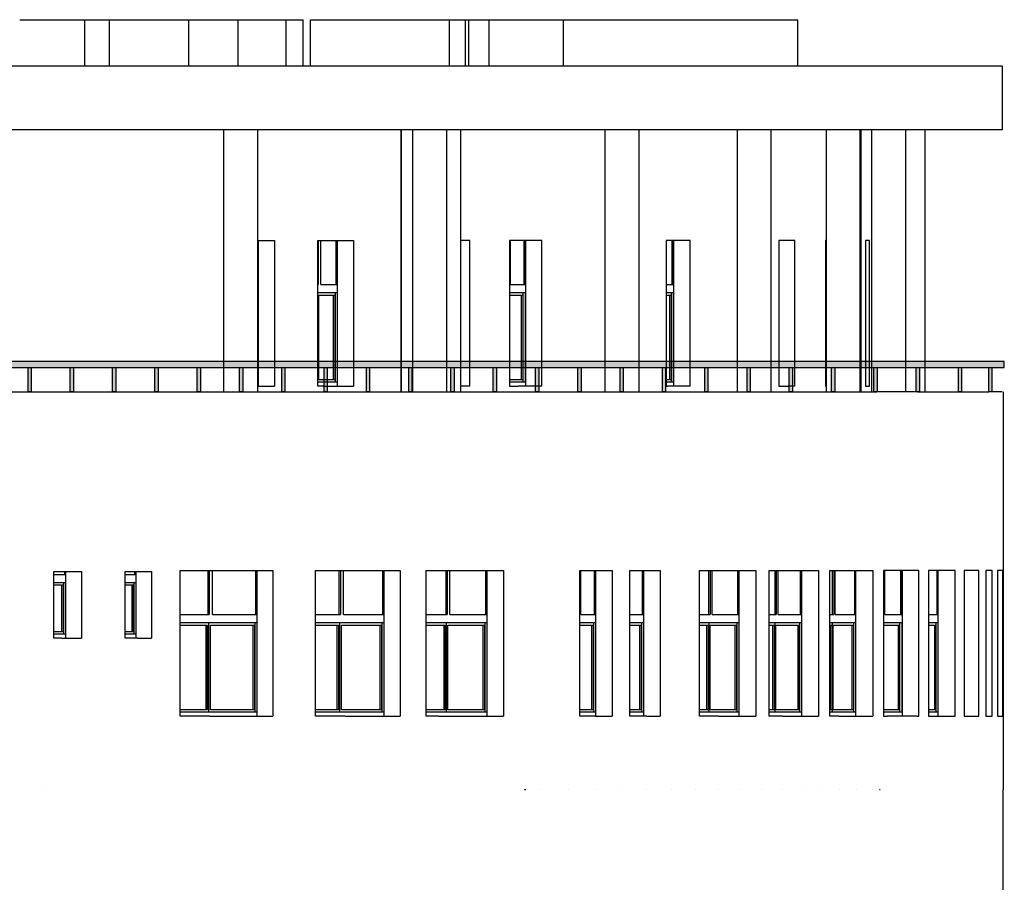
# Model space of a CAD drawing. Header units: millimetres. Extents: x -175445 to -20415, y -559200 to 231527.
# Tile 12 of 256: x -96603 to -84963, y -425527 to -415332. Entities that reach past the tile are written whole.
import ezdxf

# ---------------------------------------------------------------- set-up
doc = ezdxf.new("R2010")
doc.units = ezdxf.units.MM
doc.header["$MEASUREMENT"] = 0
doc.layers.add('Linia', color=7, linetype='Continuous')
doc.layers.add('Wypełnienie', color=7, linetype='Continuous')

msp = doc.modelspace()

# ---------------------------------------------------------------- hatches: boundary and pattern name
at = {"layer": 'Wypełnienie', "linetype": 'Continuous', "lineweight": 0}
h = msp.add_hatch(color=255, dxfattribs=at)
h.paths.add_polyline_path([(-84963.061, -419372.708), (-84963.061, -419441.602), (-105463.346, -419441.602), (-105463.346, -419372.708)])
h.paths.add_polyline_path([(-108182.547, -419372.708), (-108182.547, -419441.602), (-114691.112, -419441.602), (-114691.112, -419372.708)])
h.paths.add_polyline_path([(-107683.425, -419372.708), (-107683.425, -419441.602), (-108182.547, -419441.602), (-108182.547, -419372.708)])
h.paths.add_polyline_path([(-105663.425, -419372.708), (-105663.425, -419441.602), (-105463.346, -419441.602), (-105463.346, -419372.708)])
for points in [[(-96504.777, -419441.602), (-96467.198, -419441.602), (-96467.198, -419732.102), (-96504.777, -419732.102)], [(-96004.777, -419441.602), (-95967.198, -419441.602), (-95967.198, -419732.102), (-96004.777, -419732.102)], [(-95504.777, -419441.602), (-95467.198, -419441.602), (-95467.198, -419732.102), (-95504.777, -419732.102)], [(-95004.777, -419441.602), (-94967.198, -419441.602), (-94967.198, -419732.102), (-95004.777, -419732.102)], [(-94504.777, -419441.602), (-94467.198, -419441.602), (-94467.198, -419732.102), (-94504.777, -419732.102)], [(-94004.777, -419441.602), (-93967.198, -419441.602), (-93967.198, -419732.102), (-94004.777, -419732.102)], [(-93504.777, -419441.602), (-93467.198, -419441.602), (-93467.198, -419732.102), (-93504.777, -419732.102)], [(-93004.777, -419441.602), (-92967.198, -419441.602), (-92967.198, -419732.102), (-93004.777, -419732.102)], [(-92504.777, -419441.602), (-92467.198, -419441.602), (-92467.198, -419732.102), (-92504.777, -419732.102)], [(-92004.777, -419441.602), (-91967.198, -419441.602), (-91967.198, -419732.102), (-92004.777, -419732.102)], [(-91504.777, -419441.602), (-91467.198, -419441.602), (-91467.198, -419732.102), (-91504.777, -419732.102)], [(-91004.777, -419441.602), (-90967.198, -419441.602), (-90967.198, -419732.102), (-91004.777, -419732.102)], [(-90504.777, -419441.602), (-90467.198, -419441.602), (-90467.198, -419732.102), (-90504.777, -419732.102)], [(-90004.777, -419441.602), (-89967.198, -419441.602), (-89967.198, -419732.102), (-90004.777, -419732.102)], [(-89504.777, -419441.602), (-89467.198, -419441.602), (-89467.198, -419732.102), (-89504.777, -419732.102)], [(-89004.777, -419441.602), (-88967.198, -419441.602), (-88967.198, -419732.102), (-89004.777, -419732.102)], [(-88504.777, -419441.602), (-88467.198, -419441.602), (-88467.198, -419732.102), (-88504.777, -419732.102)], [(-88004.777, -419441.602), (-87967.198, -419441.602), (-87967.198, -419732.102), (-88004.777, -419732.102)], [(-87504.777, -419441.602), (-87467.198, -419441.602), (-87467.198, -419732.102), (-87504.777, -419732.102)], [(-87004.777, -419441.602), (-86967.198, -419441.602), (-86967.198, -419732.102), (-87004.777, -419732.102)], [(-86504.777, -419441.602), (-86467.198, -419441.602), (-86467.198, -419732.102), (-86504.777, -419732.102)], [(-86004.777, -419441.602), (-85967.198, -419441.602), (-85967.198, -419732.102), (-86004.777, -419732.102)], [(-85504.777, -419441.602), (-85467.198, -419441.602), (-85467.198, -419732.102), (-85504.777, -419732.102)], [(-85147.072, -419441.602), (-85109.493, -419441.602), (-85109.493, -419732.102), (-85147.072, -419732.102)]]:
    msp.add_hatch(color=255, dxfattribs=at).paths.add_polyline_path(points)

# ---------------------------------------------------------------- linework, layer by layer
at = {"layer": 'Linia'}
for p, q in [((-96603.346, -415332.102), (-95833.704, -415332.102)), ((-95833.704, -415332.102), (-95543.346, -415332.102)), ((-95833.704, -415882.102), (-95833.704, -415332.102)), ((-95543.346, -415882.102), (-95543.346, -415332.102)), ((-95543.346, -415332.102), (-94603.346, -415332.102)), ((-94603.346, -415332.102), (-94020.833, -415332.102)), ((-94603.346, -415882.102), (-94603.346, -415332.102)), ((-94020.833, -415882.102), (-94020.833, -415332.102)), ((-94020.833, -415332.102), (-93453.346, -415332.102)), ((-93453.346, -415332.102), (-93251.302, -415332.102)), ((-93453.346, -415882.102), (-93453.346, -415332.102)), ((-93251.302, -415882.102), (-93251.302, -415332.102)), ((-93163.84, -415882.102), (-93163.84, -415332.102)), ((-93163.84, -415332.102), (-91523.84, -415332.102)), ((-91523.84, -415882.102), (-91523.84, -415332.102)), ((-91523.84, -415332.102), (-91333.84, -415332.102)), ((-91333.84, -415882.102), (-91333.84, -415332.102)), ((-91333.84, -415332.102), (-91293.346, -415332.102)), ((-91293.346, -415332.102), (-91053.346, -415332.102)), ((-91293.346, -415882.102), (-91293.346, -415332.102)), ((-91053.346, -415882.102), (-91053.346, -415332.102)), ((-91053.346, -415332.102), (-90173.346, -415332.102)), ((-90173.346, -415332.102), (-87403.346, -415332.102)), ((-90173.346, -415882.102), (-90173.346, -415332.102)), ((-87403.346, -415882.102), (-87403.346, -415332.102)), ((-96549.286, -415882.102), (-97065.539, -415882.102)), ((-96459.427, -415882.102), (-96549.286, -415882.102)), ((-96351.138, -415882.102), (-96459.427, -415882.102)), ((-96116.652, -415882.102), (-96351.138, -415882.102)), ((-95943.732, -415882.102), (-96116.652, -415882.102)), ((-95717.865, -415882.102), (-95943.732, -415882.102)), ((-95275.273, -415882.102), (-95717.865, -415882.102)), ((-94841.863, -415882.102), (-95275.273, -415882.102)), ((-94417.671, -415882.102), (-94841.863, -415882.102)), ((-94002.731, -415882.102), (-94417.671, -415882.102)), ((-93597.08, -415882.102), (-94002.731, -415882.102)), ((-93200.752, -415882.102), (-93597.08, -415882.102)), ((-92813.779, -415882.102), (-93200.752, -415882.102)), ((-92436.194, -415882.102), (-92813.779, -415882.102)), ((-92068.029, -415882.102), (-92436.194, -415882.102)), ((-91709.316, -415882.102), (-92068.029, -415882.102)), ((-91360.083, -415882.102), (-91709.316, -415882.102)), ((-91020.361, -415882.102), (-91360.083, -415882.102)), ((-90690.178, -415882.102), (-91020.361, -415882.102)), ((-90630.42, -415882.102), (-90690.178, -415882.102)), ((-90460.772, -415882.102), (-90630.42, -415882.102)), ((-90131.06, -415882.102), (-90460.772, -415882.102)), ((-89810.955, -415882.102), (-90131.06, -415882.102)), ((-89500.484, -415882.102), (-89810.955, -415882.102)), ((-89199.67, -415882.102), (-89500.484, -415882.102)), ((-88908.535, -415882.102), (-89199.67, -415882.102)), ((-88627.102, -415882.102), (-88908.535, -415882.102)), ((-88355.392, -415882.102), (-88627.102, -415882.102)), ((-88093.427, -415882.102), (-88355.392, -415882.102)), ((-87841.226, -415882.102), (-88093.427, -415882.102)), ((-87598.808, -415882.102), (-87841.226, -415882.102)), ((-87366.192, -415882.102), (-87598.808, -415882.102)), ((-87143.396, -415882.102), (-87366.192, -415882.102)), ((-86930.437, -415882.102), (-87143.396, -415882.102)), ((-86727.33, -415882.102), (-86930.437, -415882.102)), ((-86534.092, -415882.102), (-86727.33, -415882.102)), ((-86447.144, -415882.102), (-86534.092, -415882.102)), ((-86364.178, -415882.102), (-86447.096, -415882.102)), ((-86208.238, -415882.102), (-86364.178, -415882.102)), ((-86062.208, -415882.102), (-86208.238, -415882.102)), ((-85926.102, -415882.102), (-86062.208, -415882.102)), ((-85799.934, -415882.102), (-85926.102, -415882.102)), ((-85683.715, -415882.102), (-85799.934, -415882.102)), ((-85577.456, -415882.102), (-85683.715, -415882.102)), ((-85481.167, -415882.102), (-85577.456, -415882.102)), ((-85394.857, -415882.102), (-85481.167, -415882.102)), ((-85318.534, -415882.102), (-85394.857, -415882.102)), ((-85252.206, -415882.102), (-85318.534, -415882.102)), ((-85237.412, -415882.102), (-85252.206, -415882.102)), ((-85035.404, -415882.102), (-85237.412, -415882.102)), ((-85019.995, -415882.102), (-85035.404, -415882.102)), ((-84999.19, -415882.102), (-85019.995, -415882.102)), ((-84988.399, -415882.102), (-84999.19, -415882.102)), ((-84986.734, -415882.102), (-84988.399, -415882.102)), ((-84988.399, -415882.102), (-84988.399, -416332.102)), ((-84986.734, -415882.102), (-84986.734, -416332.102)), ((-84988.399, -416332.102), (-84988.399, -416632.102)), ((-84986.734, -416332.102), (-84986.734, -416632.102)), ((-96549.286, -416632.102), (-97065.539, -416632.102)), ((-96459.427, -416632.102), (-96549.286, -416632.102)), ((-96351.138, -416632.102), (-96459.427, -416632.102)), ((-96116.652, -416632.102), (-96351.138, -416632.102)), ((-95943.732, -416632.102), (-96116.652, -416632.102)), ((-95717.865, -416632.102), (-95943.732, -416632.102)), ((-95275.273, -416632.102), (-95717.865, -416632.102)), ((-94841.863, -416632.102), (-95275.273, -416632.102)), ((-94417.671, -416632.102), (-94841.863, -416632.102)), ((-94002.731, -416632.102), (-94417.671, -416632.102)), ((-94189.071, -419732.102), (-94189.071, -416632.102)), ((-93597.08, -416632.102), (-94002.731, -416632.102)), ((-93789.071, -419732.102), (-93789.071, -416632.102)), ((-93200.752, -416632.102), (-93597.08, -416632.102)), ((-92813.779, -416632.102), (-93200.752, -416632.102)), ((-92436.194, -416632.102), (-92813.779, -416632.102)), ((-92068.029, -416632.102), (-92436.194, -416632.102)), ((-92092.281, -416632.102), (-92092.281, -419732.102)), ((-92092.196, -419732.102), (-92092.196, -416632.102)), ((-91709.316, -416632.102), (-92068.029, -416632.102)), ((-91954.583, -419732.102), (-91954.583, -416632.102)), ((-91360.083, -416632.102), (-91709.316, -416632.102)), ((-91554.583, -419732.102), (-91554.583, -416632.102)), ((-91386.768, -419732.102), (-91386.768, -416632.102)), ((-91020.361, -416632.102), (-91360.083, -416632.102)), ((-90690.178, -416632.102), (-91020.361, -416632.102)), ((-90630.42, -416632.102), (-90690.178, -416632.102)), ((-90460.772, -416632.102), (-90630.42, -416632.102)), ((-90131.06, -416632.102), (-90460.772, -416632.102)), ((-89810.955, -416632.102), (-90131.06, -416632.102)), ((-89500.484, -416632.102), (-89810.955, -416632.102)), ((-89681.304, -419732.102), (-89681.304, -416632.102)), ((-89199.67, -416632.102), (-89500.484, -416632.102)), ((-89281.304, -419732.102), (-89281.304, -416632.102)), ((-88908.535, -416632.102), (-89199.67, -416632.102)), ((-88627.102, -416632.102), (-88908.535, -416632.102)), ((-88355.392, -416632.102), (-88627.102, -416632.102)), ((-88093.427, -416632.102), (-88355.392, -416632.102)), ((-88117.531, -419732.102), (-88117.531, -416632.102)), ((-87841.226, -416632.102), (-88093.427, -416632.102)), ((-87598.808, -416632.102), (-87841.226, -416632.102)), ((-87717.531, -419732.102), (-87717.531, -416632.102)), ((-87366.192, -416632.102), (-87598.808, -416632.102)), ((-87143.396, -416632.102), (-87366.192, -416632.102)), ((-86930.437, -416632.102), (-87143.396, -416632.102)), ((-87065.453, -419732.102), (-87065.453, -416632.102)), ((-86727.33, -416632.102), (-86930.437, -416632.102)), ((-86534.092, -416632.102), (-86727.33, -416632.102)), ((-86665.453, -419732.102), (-86665.453, -416632.102)), ((-86655.011, -419732.102), (-86655.011, -416632.102)), ((-86447.144, -416632.102), (-86534.092, -416632.102)), ((-86528.62, -419732.102), (-86528.62, -416632.102)), ((-86364.178, -416632.102), (-86447.096, -416632.102)), ((-86208.238, -416632.102), (-86364.178, -416632.102)), ((-86062.208, -416632.102), (-86208.238, -416632.102)), ((-86128.62, -419732.102), (-86128.62, -416632.102)), ((-85926.102, -416632.102), (-86062.208, -416632.102)), ((-85799.934, -416632.102), (-85926.102, -416632.102)), ((-85898.77, -419732.102), (-85898.77, -416632.102)), ((-85683.715, -416632.102), (-85799.934, -416632.102)), ((-85577.456, -416632.102), (-85683.715, -416632.102)), ((-85481.167, -416632.102), (-85577.456, -416632.102)), ((-85394.857, -416632.102), (-85481.167, -416632.102)), ((-85318.534, -416632.102), (-85394.857, -416632.102)), ((-85252.206, -416632.102), (-85318.534, -416632.102)), ((-85237.412, -416632.102), (-85252.206, -416632.102)), ((-85035.404, -416632.102), (-85237.412, -416632.102)), ((-85019.995, -416632.102), (-85035.404, -416632.102)), ((-84999.19, -416632.102), (-85019.995, -416632.102)), ((-84988.399, -416632.102), (-84999.19, -416632.102)), ((-84986.734, -416632.102), (-84988.399, -416632.102)), ((-93789.071, -417942.102), (-93662.783, -417942.102)), ((-93780.879, -418462.102), (-93780.879, -417942.102)), ((-93780.723, -419662.102), (-93780.723, -417942.102)), ((-93662.783, -417942.102), (-93591.056, -417942.102)), ((-93591.056, -417942.102), (-93591.164, -417942.102)), ((-93591.056, -417942.102), (-93591.056, -419662.102)), ((-93078.724, -419662.102), (-93078.724, -417942.102)), ((-93078.724, -417942.102), (-93017.297, -417942.102)), ((-93073.431, -417942.102), (-93073.431, -418462.102)), ((-93042.82, -418462.102), (-93042.82, -417942.102)), ((-93017.297, -417942.102), (-92708.89, -417942.102)), ((-92861.191, -418462.102), (-92861.191, -417942.102)), ((-92846.911, -418462.102), (-92846.911, -417942.102)), ((-92846.768, -419662.102), (-92846.768, -417942.102)), ((-92708.89, -417942.102), (-92655.126, -417942.102)), ((-92655.126, -417942.102), (-92655.226, -417942.102)), ((-92655.126, -417942.102), (-92655.126, -419662.102)), ((-91300.848, -417942.102), (-91386.768, -417942.102)), ((-91280.896, -417942.102), (-91300.848, -417942.102)), ((-91280.995, -417942.102), (-91280.896, -417942.102)), ((-91280.896, -419662.102), (-91280.896, -417942.102)), ((-90813.96, -417942.102), (-90813.96, -419662.102)), ((-90709.629, -417942.102), (-90813.96, -417942.102)), ((-90802.019, -418462.102), (-90802.019, -417942.102)), ((-90431.275, -417942.102), (-90709.629, -417942.102)), ((-90639.908, -418462.102), (-90639.908, -417942.102)), ((-90625.49, -418462.102), (-90625.49, -417942.102)), ((-90625.366, -417942.102), (-90625.366, -419662.102)), ((-90431.275, -419662.102), (-90431.275, -417942.102)), ((-88961.588, -417942.102), (-88961.588, -419662.102)), ((-88945.865, -417942.102), (-88961.588, -417942.102)), ((-88733.019, -417942.102), (-88945.865, -417942.102)), ((-88887.833, -418462.102), (-88887.833, -417942.102)), ((-88873.157, -418462.102), (-88873.157, -417942.102)), ((-88873.064, -417942.102), (-88873.064, -419662.102)), ((-88676.532, -417942.102), (-88733.019, -417942.102)), ((-88676.532, -419662.102), (-88676.532, -417942.102)), ((-87627.8, -417942.102), (-87627.8, -419662.102)), ((-87519.795, -417942.102), (-87627.8, -417942.102)), ((-87440.111, -417942.102), (-87519.795, -417942.102)), ((-87440.111, -419662.102), (-87440.111, -417942.102)), ((-87076.387, -417942.102), (-87076.387, -419662.102)), ((-87065.453, -417942.102), (-87076.387, -417942.102)), ((-86605.399, -417942.102), (-86605.399, -419662.102)), ((-86557.156, -417942.102), (-86605.399, -417942.102)), ((-86557.156, -419662.102), (-86557.156, -417942.102)), ((-93789.071, -418462.102), (-93780.879, -418462.102)), ((-93078.724, -418462.102), (-93073.431, -418462.102)), ((-93042.82, -418462.102), (-92846.911, -418462.102)), ((-90802.019, -418462.102), (-90625.49, -418462.102)), ((-88961.588, -418462.102), (-88873.157, -418462.102)), ((-93780.879, -418562.102), (-93789.071, -418562.102)), ((-93780.879, -419612.102), (-93780.879, -418562.102)), ((-92846.911, -418562.102), (-93078.724, -418562.102)), ((-92870.711, -419612.102), (-92870.711, -418562.102)), ((-92846.911, -419612.102), (-92846.911, -418562.102)), ((-90625.49, -418562.102), (-90813.96, -418562.102)), ((-90649.52, -419612.102), (-90649.52, -418562.102)), ((-90625.49, -419612.102), (-90625.49, -418562.102)), ((-88873.157, -418562.102), (-88961.588, -418562.102)), ((-88897.618, -419612.102), (-88897.618, -418562.102)), ((-88873.157, -419612.102), (-88873.157, -418562.102)), ((-93066.62, -419587.102), (-93066.62, -418587.102)), ((-93066.62, -418587.102), (-92878.364, -418587.102)), ((-92892.644, -419587.102), (-92892.644, -418587.102)), ((-92878.364, -418587.102), (-92878.364, -419587.102)), ((-90813.96, -418587.102), (-90656.416, -418587.102)), ((-90670.834, -419587.102), (-90670.834, -418587.102)), ((-90656.416, -418587.102), (-90656.416, -419587.102)), ((-88961.588, -418587.102), (-88902.781, -418587.102)), ((-88917.457, -419587.102), (-88917.457, -418587.102)), ((-88902.781, -418587.102), (-88902.781, -419587.102)), ((-93789.071, -419612.102), (-93780.879, -419612.102)), ((-93078.724, -419612.102), (-92846.911, -419612.102)), ((-92878.364, -419587.102), (-93066.62, -419587.102)), ((-90656.416, -419587.102), (-90813.96, -419587.102)), ((-90813.96, -419612.102), (-90625.49, -419612.102)), ((-88902.781, -419587.102), (-88961.588, -419587.102)), ((-88961.588, -419612.102), (-88873.157, -419612.102)), ((-105663.425, -419732.102), (-96114.739, -419732.102)), ((-96114.739, -419732.102), (-95663.45, -419732.102)), ((-95663.45, -419732.102), (-95221.337, -419732.102)), ((-95221.337, -419732.102), (-94788.436, -419732.102)), ((-94788.436, -419732.102), (-94364.784, -419732.102)), ((-94364.784, -419732.102), (-93950.417, -419732.102)), ((-93950.417, -419732.102), (-93545.37, -419732.102)), ((-93789.071, -419662.102), (-93662.783, -419662.102)), ((-93662.783, -419662.102), (-93591.056, -419662.102)), ((-93591.056, -419662.102), (-93591.164, -419662.102)), ((-93545.37, -419732.102), (-93149.677, -419732.102)), ((-93149.677, -419732.102), (-92763.371, -419732.102)), ((-93017.297, -419662.102), (-93078.724, -419662.102)), ((-93017.297, -419662.102), (-92708.89, -419662.102)), ((-92763.371, -419732.102), (-92386.485, -419732.102)), ((-92708.89, -419662.102), (-92655.126, -419662.102)), ((-92655.126, -419662.102), (-92655.226, -419662.102)), ((-92386.485, -419732.102), (-92019.051, -419732.102)), ((-92019.051, -419732.102), (-91661.1, -419732.102)), ((-91661.1, -419732.102), (-91312.662, -419732.102)), ((-91300.848, -419662.102), (-91386.768, -419662.102)), ((-91312.662, -419732.102), (-90973.766, -419732.102)), ((-91280.896, -419662.102), (-91300.848, -419662.102)), ((-91280.995, -419662.102), (-91280.896, -419662.102)), ((-90973.766, -419732.102), (-90644.441, -419732.102)), ((-90813.96, -419662.102), (-90709.629, -419662.102)), ((-90431.275, -419662.102), (-90709.629, -419662.102)), ((-90644.441, -419732.102), (-90630.434, -419732.102)), ((-90630.407, -419732.102), (-90460.523, -419732.102)), ((-90460.523, -419732.102), (-90130.365, -419732.102)), ((-90130.365, -419732.102), (-89809.842, -419732.102)), ((-89809.842, -419732.102), (-89498.979, -419732.102)), ((-89498.979, -419732.102), (-89197.8, -419732.102)), ((-89197.8, -419732.102), (-88906.327, -419732.102)), ((-88961.588, -419662.102), (-88945.865, -419662.102)), ((-88733.019, -419662.102), (-88945.865, -419662.102)), ((-88906.327, -419732.102), (-88624.584, -419732.102)), ((-88676.532, -419662.102), (-88733.019, -419662.102)), ((-88624.584, -419732.102), (-88352.592, -419732.102)), ((-88352.592, -419732.102), (-88090.371, -419732.102)), ((-88090.371, -419732.102), (-87837.941, -419732.102)), ((-87837.941, -419732.102), (-87595.323, -419732.102)), ((-87627.8, -419662.102), (-87519.795, -419662.102)), ((-87595.323, -419732.102), (-87362.534, -419732.102)), ((-87440.111, -419662.102), (-87519.795, -419662.102)), ((-87362.534, -419732.102), (-87139.592, -419732.102)), ((-87139.592, -419732.102), (-86926.515, -419732.102)), ((-87076.387, -419662.102), (-87065.453, -419662.102)), ((-86926.515, -419732.102), (-86723.319, -419732.102)), ((-86723.319, -419732.102), (-86530.019, -419732.102)), ((-86605.399, -419662.102), (-86557.156, -419662.102)), ((-86530.019, -419732.102), (-86469.968, -419732.102)), ((-86386.392, -419732.102), (-86469.968, -419732.102)), ((-86228.853, -419732.102), (-86386.392, -419732.102)), ((-86081.254, -419732.102), (-86228.853, -419732.102)), ((-85990.215, -419732.102), (-86081.254, -419732.102)), ((-85990.215, -419732.102), (-85943.607, -419732.102)), ((-85943.607, -419732.102), (-85815.927, -419732.102)), ((-85815.927, -419732.102), (-85698.226, -419732.102)), ((-85698.226, -419732.102), (-85590.514, -419732.102)), ((-85590.514, -419732.102), (-85492.801, -419732.102)), ((-85492.801, -419732.102), (-85405.098, -419732.102)), ((-85405.098, -419732.102), (-85327.412, -419732.102)), ((-85327.412, -419732.102), (-85259.75, -419732.102)), ((-85259.75, -419732.102), (-85229.043, -419732.102)), ((-85229.043, -419732.102), (-85147.072, -419732.102)), ((-85103.507, -419732.102), (-85147.072, -419732.102)), ((-85076.107, -419732.102), (-85103.507, -419732.102)), ((-85055, -419732.102), (-85076.025, -419732.102)), ((-85022.989, -419732.102), (-85055, -419732.102)), ((-85001.02, -419732.102), (-85022.989, -419732.102)), ((-84989.096, -419732.102), (-85001.02, -419732.102)), ((-84987.217, -419732.102), (-84989.096, -419732.102)), ((-84977.217, -419732.102), (-84977.217, -421842.102)), ((-94706.185, -423562.102), (-94706.185, -421842.102)), ((-94706.185, -421842.102), (-94355.546, -421842.102)), ((-94376.686, -422362.102), (-94376.686, -421842.102)), ((-94362.804, -421842.102), (-94362.804, -422362.102)), ((-94355.546, -421842.102), (-93941.144, -421842.102)), ((-94324.93, -422362.102), (-94324.93, -421842.102)), ((-93941.144, -421842.102), (-93609.273, -421842.102)), ((-93810.476, -422362.102), (-93810.476, -421842.102)), ((-93796.593, -422362.102), (-93796.593, -421842.102)), ((-93796.324, -423562.102), (-93796.324, -421842.102)), ((-93609.273, -421842.102), (-93609.273, -423562.102)), ((-93104.318, -423562.102), (-93104.318, -421842.102)), ((-93104.318, -421842.102), (-92753.999, -421842.102)), ((-92824.848, -422362.102), (-92824.848, -421842.102)), ((-92810.77, -421842.102), (-92810.77, -422362.102)), ((-92776.254, -422362.102), (-92776.254, -421842.102)), ((-92753.999, -421842.102), (-92377.081, -421842.102)), ((-92377.081, -421842.102), (-92105.123, -421842.102)), ((-92308.827, -422362.102), (-92308.827, -421842.102)), ((-92294.749, -422362.102), (-92294.749, -421842.102)), ((-92294.505, -423562.102), (-92294.505, -421842.102)), ((-92105.123, -421842.102), (-92105.123, -423562.102)), ((-91797.537, -423562.102), (-91797.537, -421842.102)), ((-91797.537, -421842.102), (-91651.635, -421842.102)), ((-91651.635, -421842.102), (-91303.168, -421842.102)), ((-91562.039, -422362.102), (-91562.039, -421842.102)), ((-91547.802, -421842.102), (-91547.802, -422362.102)), ((-91516.32, -422362.102), (-91516.32, -421842.102)), ((-91303.168, -421842.102), (-90964.243, -421842.102)), ((-91091.378, -422362.102), (-91091.378, -421842.102)), ((-91077.141, -422362.102), (-91077.141, -421842.102)), ((-91076.918, -423562.102), (-91076.918, -421842.102)), ((-90964.243, -421842.102), (-90885.43, -421842.102)), ((-90885.43, -421842.102), (-90885.532, -421842.102)), ((-90885.43, -421842.102), (-90885.43, -423562.102)), ((-89980.224, -423562.102), (-89980.224, -421842.102)), ((-89980.224, -421842.102), (-89800.227, -421842.102)), ((-89969.201, -422362.102), (-89969.201, -421842.102)), ((-89807.865, -422362.102), (-89807.865, -421842.102)), ((-89800.227, -421842.102), (-89600.387, -421842.102)), ((-89793.442, -422362.102), (-89793.442, -421842.102)), ((-89793.344, -423562.102), (-89793.344, -421842.102)), ((-89600.387, -421842.102), (-89600.387, -423562.102)), ((-89388.921, -423562.102), (-89388.921, -421842.102)), ((-89388.921, -421842.102), (-89188.138, -421842.102)), ((-89239.709, -422362.102), (-89239.709, -421842.102)), ((-89225.219, -422362.102), (-89225.219, -421842.102)), ((-89225.126, -423562.102), (-89225.126, -421842.102)), ((-89188.138, -421842.102), (-89031.393, -421842.102)), ((-89031.393, -421842.102), (-89031.393, -423562.102)), ((-88564.605, -421842.102), (-88342.866, -421842.102)), ((-88564.605, -423562.102), (-88564.605, -421842.102)), ((-88455.011, -422362.102), (-88455.011, -421842.102)), ((-88440.409, -421842.102), (-88440.409, -422362.102)), ((-88417.524, -422362.102), (-88417.524, -421842.102)), ((-88342.866, -421842.102), (-88080.625, -421842.102)), ((-88112.878, -422362.102), (-88112.878, -421842.102)), ((-88098.276, -422362.102), (-88098.276, -421842.102)), ((-88098.129, -423562.102), (-88098.129, -421842.102)), ((-88080.625, -421842.102), (-87902.193, -421842.102)), ((-87902.193, -421842.102), (-87902.193, -423562.102)), ((-87744.218, -421842.102), (-87585.539, -421842.102)), ((-87744.218, -423562.102), (-87744.218, -421842.102)), ((-87673.3, -422362.102), (-87673.3, -421842.102)), ((-87658.609, -421842.102), (-87658.609, -422362.102)), ((-87638.425, -422362.102), (-87638.425, -421842.102)), ((-87585.539, -421842.102), (-87352.733, -421842.102)), ((-87371.553, -422362.102), (-87371.553, -421842.102)), ((-87356.862, -422362.102), (-87356.862, -421842.102)), ((-87356.732, -423562.102), (-87356.732, -421842.102)), ((-87352.733, -421842.102), (-87159.203, -421842.102)), ((-87159.203, -421842.102), (-87159.203, -423562.102)), ((-87025.292, -423562.102), (-87025.292, -421842.102)), ((-87025.292, -421842.102), (-86916.681, -421842.102)), ((-86993.148, -422362.102), (-86993.148, -421842.102)), ((-86978.379, -421842.102), (-86978.379, -422362.102)), ((-86960.898, -422362.102), (-86960.898, -421842.102)), ((-86916.681, -421842.102), (-86713.469, -421842.102)), ((-86731.799, -422362.102), (-86731.799, -421842.102)), ((-86717.03, -422362.102), (-86717.03, -421842.102)), ((-86716.918, -423562.102), (-86716.918, -421842.102)), ((-86713.469, -421842.102), (-86520.154, -421842.102)), ((-86520.154, -421842.102), (-86517.899, -421842.102)), ((-86517.899, -421842.102), (-86517.899, -423562.102)), ((-86349.491, -421842.102), (-86392.234, -421842.102)), ((-86392.234, -421842.102), (-86392.234, -423562.102)), ((-86388.753, -421842.102), (-86388.753, -422362.102)), ((-86374.286, -422362.102), (-86374.286, -421842.102)), ((-86193.597, -421842.102), (-86349.491, -421842.102)), ((-86047.646, -421842.102), (-86193.597, -421842.102)), ((-86187.314, -422362.102), (-86187.314, -421842.102)), ((-86172.472, -422362.102), (-86172.472, -421842.102)), ((-86172.357, -421842.102), (-86172.357, -423562.102)), ((-85996.61, -421842.102), (-86047.646, -421842.102)), ((-85973.398, -421842.102), (-85996.61, -421842.102)), ((-85973.398, -423562.102), (-85973.398, -421842.102)), ((-85860.664, -421842.102), (-85860.664, -423562.102)), ((-85785.626, -421842.102), (-85860.664, -421842.102)), ((-85669.582, -421842.102), (-85785.626, -421842.102)), ((-85758.704, -422362.102), (-85758.704, -421842.102)), ((-85743.794, -422362.102), (-85743.794, -421842.102)), ((-85743.707, -423562.102), (-85743.707, -421842.102)), ((-85563.53, -421842.102), (-85669.582, -421842.102)), ((-85543.521, -421842.102), (-85563.53, -421842.102)), ((-85543.521, -423562.102), (-85543.521, -421842.102)), ((-85437.505, -421842.102), (-85437.505, -423562.102)), ((-85381.442, -421842.102), (-85437.505, -421842.102)), ((-85305.423, -421842.102), (-85381.442, -421842.102)), ((-85263.975, -421842.102), (-85305.423, -421842.102)), ((-85263.975, -423562.102), (-85263.975, -421842.102)), ((-85180.271, -421842.102), (-85180.271, -423562.102)), ((-85137.085, -421842.102), (-85180.271, -421842.102)), ((-85108.131, -421842.102), (-85137.085, -421842.102)), ((-85108.131, -423562.102), (-85108.131, -421842.102)), ((-85043.618, -421842.102), (-85043.618, -423562.102)), ((-85012.992, -421842.102), (-85043.618, -421842.102)), ((-84991.021, -421842.102), (-85012.992, -421842.102)), ((-84981.769, -421842.102), (-84991.021, -421842.102)), ((-84981.769, -423562.102), (-84981.769, -421842.102)), ((-84978, -421842.102), (-84978, -423562.102)), ((-84977.217, -421842.102), (-84978, -421842.102)), ((-96198.72, -422642.102), (-96198.72, -421852.102)), ((-96198.72, -421852.102), (-96105.648, -421852.102)), ((-96198.087, -421887.102), (-96198.087, -421852.102)), ((-96198.087, -421887.102), (-96056.875, -421887.102)), ((-96105.648, -421852.102), (-95874.399, -421852.102)), ((-96070.521, -421887.102), (-96070.521, -421852.102)), ((-96056.875, -421887.102), (-96056.875, -421852.102)), ((-96056.764, -422642.102), (-96056.764, -421852.102)), ((-95874.399, -421852.102), (-95874.399, -422642.102)), ((-95355.735, -422642.102), (-95355.735, -421852.102)), ((-95355.735, -421852.102), (-95212.171, -421852.102)), ((-95355.735, -421887.102), (-95227.333, -421887.102)), ((-95241.083, -421887.102), (-95241.083, -421852.102)), ((-95227.333, -421887.102), (-95227.333, -421852.102)), ((-95227.225, -422642.102), (-95227.225, -421852.102)), ((-95212.171, -421852.102), (-95043.409, -421852.102)), ((-95043.409, -421852.102), (-95043.538, -421852.102)), ((-95043.409, -421852.102), (-95043.409, -422642.102)), ((-96056.875, -421987.102), (-96198.72, -421987.102)), ((-96198.72, -422012.102), (-96090, -422012.102)), ((-96103.646, -422567.102), (-96103.646, -422012.102)), ((-96090, -422012.102), (-96090, -422567.102)), ((-96079.617, -422592.102), (-96079.617, -421987.102)), ((-96056.875, -422592.102), (-96056.875, -421987.102)), ((-95227.333, -421987.102), (-95355.735, -421987.102)), ((-95355.735, -422012.102), (-95260.24, -422012.102)), ((-95273.99, -422567.102), (-95273.99, -422012.102)), ((-95260.24, -422012.102), (-95260.24, -422567.102)), ((-95250.25, -422592.102), (-95250.25, -421987.102)), ((-95227.333, -422592.102), (-95227.333, -421987.102)), ((-94706.185, -422362.102), (-94362.804, -422362.102)), ((-94324.93, -422362.102), (-93796.593, -422362.102)), ((-93104.318, -422362.102), (-92810.77, -422362.102)), ((-92776.254, -422362.102), (-92294.749, -422362.102)), ((-91797.537, -422362.102), (-91547.802, -422362.102)), ((-91516.32, -422362.102), (-91077.141, -422362.102)), ((-89969.201, -422362.102), (-89793.442, -422362.102)), ((-89388.921, -422362.102), (-89225.219, -422362.102)), ((-88564.605, -422362.102), (-88440.409, -422362.102)), ((-88417.524, -422362.102), (-88098.276, -422362.102)), ((-87744.218, -422362.102), (-87658.609, -422362.102)), ((-87638.425, -422362.102), (-87356.862, -422362.102)), ((-87025.292, -422362.102), (-86978.379, -422362.102)), ((-86960.898, -422362.102), (-86717.03, -422362.102)), ((-86392.234, -422362.102), (-86388.753, -422362.102)), ((-86374.286, -422362.102), (-86172.472, -422362.102)), ((-85860.664, -422362.102), (-85743.794, -422362.102)), ((-93796.593, -422462.102), (-94706.185, -422462.102)), ((-94706.185, -422487.102), (-94385.941, -422487.102)), ((-94399.824, -423487.102), (-94399.824, -422487.102)), ((-94385.941, -422487.102), (-94385.941, -423487.102)), ((-94367.005, -422487.102), (-94367.005, -422462.102)), ((-94367.005, -423487.102), (-94367.005, -422487.102)), ((-94348.068, -423487.102), (-94348.068, -422487.102)), ((-94348.068, -422487.102), (-93829.199, -422487.102)), ((-93843.082, -423487.102), (-93843.082, -422487.102)), ((-93829.199, -422487.102), (-93829.199, -423487.102)), ((-93819.731, -423512.102), (-93819.731, -422462.102)), ((-93796.593, -423512.102), (-93796.593, -422462.102)), ((-92294.749, -422462.102), (-93104.318, -422462.102)), ((-93104.318, -422487.102), (-92834.234, -422487.102)), ((-92848.312, -423487.102), (-92848.312, -422487.102)), ((-92834.234, -422487.102), (-92834.234, -423487.102)), ((-92816.976, -422487.102), (-92816.976, -422462.102)), ((-92816.976, -423487.102), (-92816.976, -422487.102)), ((-92799.717, -423487.102), (-92799.717, -422487.102)), ((-92799.717, -422487.102), (-92326.842, -422487.102)), ((-92340.92, -423487.102), (-92340.92, -422487.102)), ((-92326.842, -422487.102), (-92326.842, -423487.102)), ((-92318.213, -423512.102), (-92318.213, -422462.102)), ((-92294.749, -423512.102), (-92294.749, -422462.102)), ((-91077.141, -422462.102), (-91797.537, -422462.102)), ((-91797.537, -422487.102), (-91571.531, -422487.102)), ((-91585.768, -423487.102), (-91585.768, -422487.102)), ((-91571.531, -422487.102), (-91571.531, -423487.102)), ((-91555.79, -422487.102), (-91555.79, -422462.102)), ((-91555.79, -423487.102), (-91555.79, -422487.102)), ((-91540.048, -423487.102), (-91540.048, -422487.102)), ((-91540.048, -422487.102), (-91108.74, -422487.102)), ((-91122.978, -423487.102), (-91122.978, -422487.102)), ((-91108.74, -422487.102), (-91108.74, -423487.102)), ((-91100.87, -423512.102), (-91100.87, -422462.102)), ((-91077.141, -423512.102), (-91077.141, -422462.102)), ((-89793.442, -422462.102), (-89980.224, -422462.102)), ((-89980.224, -422487.102), (-89824.346, -422487.102)), ((-89838.77, -423487.102), (-89838.77, -422487.102)), ((-89824.346, -422487.102), (-89824.346, -423487.102)), ((-89817.481, -423512.102), (-89817.481, -422462.102)), ((-89793.442, -423512.102), (-89793.442, -422462.102)), ((-89225.219, -422462.102), (-89388.921, -422462.102)), ((-89388.921, -422487.102), (-89255.834, -422487.102)), ((-89270.324, -423487.102), (-89270.324, -422487.102)), ((-89255.834, -422487.102), (-89255.834, -423487.102)), ((-89249.368, -423512.102), (-89249.368, -422462.102)), ((-89225.219, -423512.102), (-89225.219, -422462.102)), ((-88098.276, -422462.102), (-88564.605, -422462.102)), ((-88564.605, -422487.102), (-88464.745, -422487.102)), ((-88479.347, -423487.102), (-88479.347, -422487.102)), ((-88464.745, -422487.102), (-88464.745, -423487.102)), ((-88453.303, -422487.102), (-88453.303, -422462.102)), ((-88453.303, -423487.102), (-88453.303, -422487.102)), ((-88441.86, -423487.102), (-88441.86, -422487.102)), ((-88441.86, -422487.102), (-88128.334, -422487.102)), ((-88142.936, -423487.102), (-88142.936, -422487.102)), ((-88128.334, -422487.102), (-88128.334, -423487.102)), ((-88122.613, -423512.102), (-88122.613, -422462.102)), ((-88098.276, -423512.102), (-88098.276, -422462.102)), ((-87356.862, -422462.102), (-87744.218, -422462.102)), ((-87744.218, -422487.102), (-87683.094, -422487.102)), ((-87697.785, -423487.102), (-87697.785, -422487.102)), ((-87683.094, -422487.102), (-87683.094, -423487.102)), ((-87673.002, -422487.102), (-87673.002, -422462.102)), ((-87673.002, -423487.102), (-87673.002, -422487.102)), ((-87662.91, -423487.102), (-87662.91, -422487.102)), ((-87662.91, -422487.102), (-87386.393, -422487.102)), ((-87401.084, -423487.102), (-87401.084, -422487.102)), ((-87386.393, -422487.102), (-87386.393, -423487.102)), ((-87381.347, -423512.102), (-87381.347, -422462.102)), ((-87356.862, -423512.102), (-87356.862, -422462.102)), ((-86717.03, -422462.102), (-87025.292, -422462.102)), ((-87025.292, -422487.102), (-87002.994, -422487.102)), ((-87017.763, -423487.102), (-87017.763, -422487.102)), ((-87002.994, -422487.102), (-87002.994, -423487.102)), ((-86994.254, -422487.102), (-86994.254, -422462.102)), ((-86994.254, -423487.102), (-86994.254, -422487.102)), ((-86985.513, -423487.102), (-86985.513, -422487.102)), ((-86985.513, -422487.102), (-86746.016, -422487.102)), ((-86760.785, -423487.102), (-86760.785, -422487.102)), ((-86746.016, -422487.102), (-86746.016, -423487.102)), ((-86741.645, -423512.102), (-86741.645, -422462.102)), ((-86717.03, -423512.102), (-86717.03, -422462.102)), ((-86172.472, -422462.102), (-86392.234, -422462.102)), ((-86392.234, -422487.102), (-86200.825, -422487.102)), ((-86215.667, -423487.102), (-86215.667, -422487.102)), ((-86200.825, -422487.102), (-86200.825, -423487.102)), ((-86197.209, -423512.102), (-86197.209, -422462.102)), ((-86172.472, -423512.102), (-86172.472, -422462.102)), ((-85743.794, -422462.102), (-85860.664, -422462.102)), ((-85860.664, -422487.102), (-85771.377, -422487.102)), ((-85786.287, -423487.102), (-85786.287, -422487.102)), ((-85771.377, -422487.102), (-85771.377, -423487.102)), ((-85768.644, -423512.102), (-85768.644, -422462.102)), ((-85743.794, -423512.102), (-85743.794, -422462.102)), ((-96090, -422567.102), (-96198.72, -422567.102)), ((-96198.72, -422592.102), (-96056.875, -422592.102)), ((-96105.648, -422642.102), (-96198.72, -422642.102)), ((-96105.648, -422642.102), (-95874.399, -422642.102)), ((-95260.24, -422567.102), (-95355.735, -422567.102)), ((-95355.735, -422592.102), (-95227.333, -422592.102)), ((-95212.171, -422642.102), (-95355.735, -422642.102)), ((-95212.171, -422642.102), (-95043.409, -422642.102)), ((-95043.409, -422642.102), (-95043.538, -422642.102)), ((-94385.941, -423487.102), (-94706.185, -423487.102)), ((-94706.185, -423512.102), (-93796.593, -423512.102)), ((-94355.546, -423562.102), (-94706.185, -423562.102)), ((-94367.005, -423512.102), (-94367.005, -423487.102)), ((-94355.546, -423562.102), (-93941.144, -423562.102)), ((-93829.199, -423487.102), (-94348.068, -423487.102)), ((-93941.144, -423562.102), (-93609.273, -423562.102)), ((-92834.234, -423487.102), (-93104.318, -423487.102)), ((-93104.318, -423512.102), (-92294.749, -423512.102)), ((-92753.999, -423562.102), (-93104.318, -423562.102)), ((-92816.976, -423512.102), (-92816.976, -423487.102)), ((-92326.842, -423487.102), (-92799.717, -423487.102)), ((-92753.999, -423562.102), (-92377.081, -423562.102)), ((-92377.081, -423562.102), (-92105.123, -423562.102)), ((-91571.531, -423487.102), (-91797.537, -423487.102)), ((-91797.537, -423512.102), (-91077.141, -423512.102)), ((-91651.635, -423562.102), (-91797.537, -423562.102)), ((-91651.635, -423562.102), (-91303.168, -423562.102)), ((-91555.79, -423512.102), (-91555.79, -423487.102)), ((-91108.74, -423487.102), (-91540.048, -423487.102)), ((-91303.168, -423562.102), (-90964.243, -423562.102)), ((-90964.243, -423562.102), (-90885.43, -423562.102)), ((-90885.43, -423562.102), (-90885.532, -423562.102)), ((-89824.346, -423487.102), (-89980.224, -423487.102)), ((-89980.224, -423512.102), (-89793.442, -423512.102)), ((-89800.227, -423562.102), (-89980.224, -423562.102)), ((-89800.227, -423562.102), (-89600.387, -423562.102)), ((-89255.834, -423487.102), (-89388.921, -423487.102)), ((-89388.921, -423512.102), (-89225.219, -423512.102)), ((-89188.138, -423562.102), (-89388.921, -423562.102)), ((-89188.138, -423562.102), (-89031.393, -423562.102)), ((-88464.745, -423487.102), (-88564.605, -423487.102)), ((-88564.605, -423512.102), (-88098.276, -423512.102)), ((-88342.866, -423562.102), (-88564.605, -423562.102)), ((-88453.303, -423512.102), (-88453.303, -423487.102)), ((-88128.334, -423487.102), (-88441.86, -423487.102)), ((-88342.866, -423562.102), (-88080.625, -423562.102)), ((-88080.625, -423562.102), (-87902.193, -423562.102)), ((-87683.094, -423487.102), (-87744.218, -423487.102)), ((-87744.218, -423512.102), (-87356.862, -423512.102)), ((-87585.539, -423562.102), (-87744.218, -423562.102)), ((-87673.002, -423512.102), (-87673.002, -423487.102)), ((-87386.393, -423487.102), (-87662.91, -423487.102)), ((-87585.539, -423562.102), (-87352.733, -423562.102)), ((-87352.733, -423562.102), (-87159.203, -423562.102)), ((-87002.994, -423487.102), (-87025.292, -423487.102)), ((-87025.292, -423512.102), (-86717.03, -423512.102)), ((-86916.681, -423562.102), (-87025.292, -423562.102)), ((-86994.254, -423512.102), (-86994.254, -423487.102)), ((-86746.016, -423487.102), (-86985.513, -423487.102)), ((-86916.681, -423562.102), (-86713.469, -423562.102)), ((-86713.469, -423562.102), (-86520.154, -423562.102)), ((-86520.154, -423562.102), (-86517.899, -423562.102)), ((-86200.825, -423487.102), (-86392.234, -423487.102)), ((-86392.234, -423512.102), (-86172.472, -423512.102)), ((-86392.234, -423562.102), (-86349.491, -423562.102)), ((-86193.597, -423562.102), (-86349.491, -423562.102)), ((-86047.646, -423562.102), (-86193.597, -423562.102)), ((-85996.61, -423562.102), (-86047.646, -423562.102)), ((-85996.61, -423562.102), (-85973.398, -423562.102)), ((-85771.377, -423487.102), (-85860.664, -423487.102)), ((-85860.664, -423512.102), (-85743.794, -423512.102)), ((-85860.664, -423562.102), (-85785.626, -423562.102)), ((-85785.626, -423562.102), (-85669.582, -423562.102)), ((-85669.582, -423562.102), (-85563.53, -423562.102)), ((-85563.53, -423562.102), (-85543.521, -423562.102)), ((-85437.505, -423562.102), (-85381.442, -423562.102)), ((-85381.442, -423562.102), (-85305.423, -423562.102)), ((-85305.423, -423562.102), (-85263.975, -423562.102)), ((-85180.271, -423562.102), (-85137.085, -423562.102)), ((-85137.085, -423562.102), (-85108.131, -423562.102)), ((-85043.618, -423562.102), (-85012.992, -423562.102)), ((-85012.992, -423562.102), (-84991.021, -423562.102)), ((-84991.021, -423562.102), (-84981.769, -423562.102)), ((-84978, -423562.102), (-84977.217, -423562.102)), ((-84977.217, -423562.102), (-84977.217, -424432.102)), ((-96337.684, -424432.102), (-96337.825, -424432.102)), ((-96337.684, -424432.102), (-96337.125, -424432.102)), ((-90621.065, -424432.102), (-90634.891, -424432.102)), ((-90620.882, -424432.102), (-90634.891, -424432.102)), ((-90620.869, -424432.102), (-90621.052, -424432.102)), ((-90451.138, -424432.102), (-90451.141, -424432.102)), ((-90450.961, -424432.102), (-90451.138, -424432.102)), ((-90450.958, -424432.102), (-90450.961, -424432.102)), ((-90120.95, -424432.102), (-90120.952, -424432.102)), ((-90120.777, -424432.102), (-90120.95, -424432.102)), ((-90120.774, -424432.102), (-90120.777, -424432.102)), ((-89800.397, -424432.102), (-89800.4, -424432.102)), ((-89800.23, -424432.102), (-89800.397, -424432.102)), ((-89800.227, -424432.102), (-89800.23, -424432.102)), ((-89489.505, -424432.102), (-89489.508, -424432.102)), ((-89489.343, -424432.102), (-89489.505, -424432.102)), ((-89489.341, -424432.102), (-89489.343, -424432.102)), ((-89188.298, -424432.102), (-89188.301, -424432.102)), ((-89188.141, -424432.102), (-89188.298, -424432.102)), ((-89188.138, -424432.102), (-89188.141, -424432.102)), ((-88896.798, -424432.102), (-88896.801, -424432.102)), ((-88896.647, -424432.102), (-88896.798, -424432.102)), ((-88896.644, -424432.102), (-88896.647, -424432.102)), ((-88615.028, -424432.102), (-88615.031, -424432.102)), ((-88614.882, -424432.102), (-88615.028, -424432.102)), ((-88614.879, -424432.102), (-88614.882, -424432.102)), ((-88343.01, -424432.102), (-88343.012, -424432.102)), ((-88342.869, -424432.102), (-88343.01, -424432.102)), ((-88342.866, -424432.102), (-88342.869, -424432.102)), ((-88080.764, -424432.102), (-88080.766, -424432.102)), ((-88080.628, -424432.102), (-88080.764, -424432.102)), ((-88080.625, -424432.102), (-88080.628, -424432.102)), ((-87828.31, -424432.102), (-87828.312, -424432.102)), ((-87828.179, -424432.102), (-87828.31, -424432.102)), ((-87828.176, -424432.102), (-87828.179, -424432.102)), ((-87585.667, -424432.102), (-87585.67, -424432.102)), ((-87585.542, -424432.102), (-87585.667, -424432.102)), ((-87585.539, -424432.102), (-87585.542, -424432.102)), ((-87352.855, -424432.102), (-87352.858, -424432.102)), ((-87352.735, -424432.102), (-87352.855, -424432.102)), ((-87352.733, -424432.102), (-87352.735, -424432.102)), ((-87129.892, -424432.102), (-87129.894, -424432.102)), ((-87129.777, -424432.102), (-87129.892, -424432.102)), ((-87129.774, -424432.102), (-87129.777, -424432.102)), ((-86916.793, -424432.102), (-86916.795, -424432.102)), ((-86916.683, -424432.102), (-86916.793, -424432.102)), ((-86916.681, -424432.102), (-86916.683, -424432.102)), ((-86713.576, -424432.102), (-86713.578, -424432.102)), ((-86713.472, -424432.102), (-86713.576, -424432.102)), ((-86713.469, -424432.102), (-86713.472, -424432.102)), ((-86520.255, -424432.102), (-86520.258, -424432.102)), ((-86520.157, -424432.102), (-86520.255, -424432.102)), ((-86520.154, -424432.102), (-86520.157, -424432.102)), ((-86432.386, -424432.102), (-86437.248, -424432.102)), ((-84977.524, -425742.102), (-84977.524, -424432.102))]:
    msp.add_line(p, q, dxfattribs=at)
at = {"layer": 'Wypełnienie', "flags": 128}
msp.add_lwpolyline([(-105663.425, -419441.602), (-84963.061, -419441.602), (-84963.061, -419372.708), (-105663.425, -419372.708)], dxfattribs=at)
for points in [[(-96504.777, -419441.602), (-96467.198, -419441.602), (-96467.198, -419732.102), (-96504.777, -419732.102)], [(-96004.777, -419441.602), (-95967.198, -419441.602), (-95967.198, -419732.102), (-96004.777, -419732.102)], [(-95504.777, -419441.602), (-95467.198, -419441.602), (-95467.198, -419732.102), (-95504.777, -419732.102)], [(-95004.777, -419441.602), (-94967.198, -419441.602), (-94967.198, -419732.102), (-95004.777, -419732.102)], [(-94504.777, -419441.602), (-94467.198, -419441.602), (-94467.198, -419732.102), (-94504.777, -419732.102)], [(-94004.777, -419441.602), (-93967.198, -419441.602), (-93967.198, -419732.102), (-94004.777, -419732.102)], [(-93504.777, -419441.602), (-93467.198, -419441.602), (-93467.198, -419732.102), (-93504.777, -419732.102)], [(-93004.777, -419441.602), (-92967.198, -419441.602), (-92967.198, -419732.102), (-93004.777, -419732.102)], [(-92504.777, -419441.602), (-92467.198, -419441.602), (-92467.198, -419732.102), (-92504.777, -419732.102)], [(-92004.777, -419441.602), (-91967.198, -419441.602), (-91967.198, -419732.102), (-92004.777, -419732.102)], [(-91504.777, -419441.602), (-91467.198, -419441.602), (-91467.198, -419732.102), (-91504.777, -419732.102)], [(-91004.777, -419441.602), (-90967.198, -419441.602), (-90967.198, -419732.102), (-91004.777, -419732.102)], [(-90504.777, -419441.602), (-90467.198, -419441.602), (-90467.198, -419732.102), (-90504.777, -419732.102)], [(-90004.777, -419441.602), (-89967.198, -419441.602), (-89967.198, -419732.102), (-90004.777, -419732.102)], [(-89504.777, -419441.602), (-89467.198, -419441.602), (-89467.198, -419732.102), (-89504.777, -419732.102)], [(-89004.777, -419441.602), (-88967.198, -419441.602), (-88967.198, -419732.102), (-89004.777, -419732.102)], [(-88504.777, -419441.602), (-88467.198, -419441.602), (-88467.198, -419732.102), (-88504.777, -419732.102)], [(-88004.777, -419441.602), (-87967.198, -419441.602), (-87967.198, -419732.102), (-88004.777, -419732.102)], [(-87504.777, -419441.602), (-87467.198, -419441.602), (-87467.198, -419732.102), (-87504.777, -419732.102)], [(-87004.777, -419441.602), (-86967.198, -419441.602), (-86967.198, -419732.102), (-87004.777, -419732.102)], [(-86504.777, -419441.602), (-86467.198, -419441.602), (-86467.198, -419732.102), (-86504.777, -419732.102)], [(-86004.777, -419441.602), (-85967.198, -419441.602), (-85967.198, -419732.102), (-86004.777, -419732.102)], [(-85504.777, -419441.602), (-85467.198, -419441.602), (-85467.198, -419732.102), (-85504.777, -419732.102)], [(-85147.072, -419441.602), (-85109.493, -419441.602), (-85109.493, -419732.102), (-85147.072, -419732.102)]]:
    msp.add_lwpolyline(points, close=True, dxfattribs=at)

doc.saveas('drawing.dxf')
